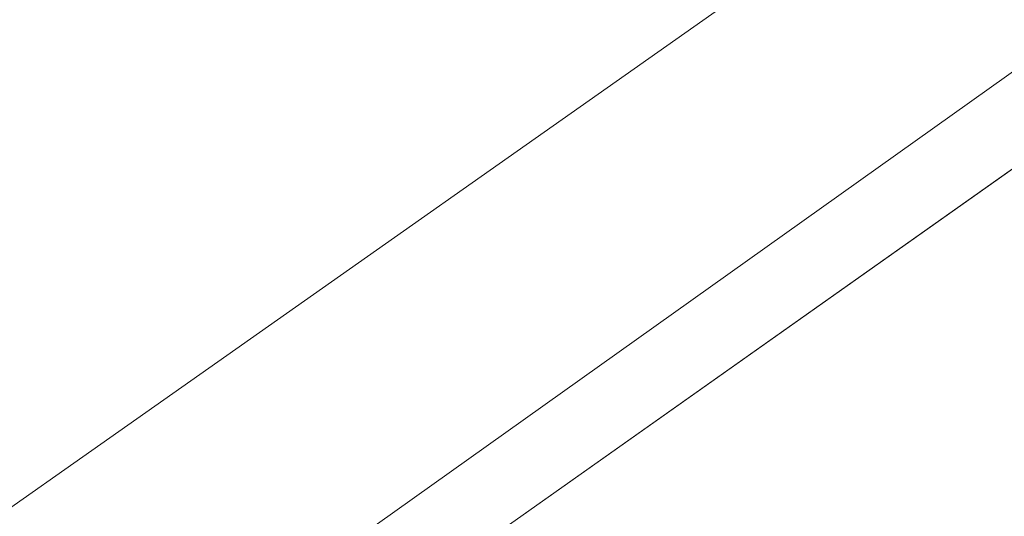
# Model space of a CAD drawing. Header units: metres. Extents: x 148425 to 149111, y 486065 to 486671.
# Tile 59 of 81: x 148771 to 148824, y 486463 to 486490. Entities that reach past the tile are written whole.
import ezdxf

# ---------------------------------------------------------------- set-up
doc = ezdxf.new("R2010")
doc.units = ezdxf.units.M
doc.header["$MEASUREMENT"] = 0
doc.layers.add('TOP-L-topo objecten vlak', color=7, linetype='Continuous', lineweight=0)
doc.layers.add('WVB-alg-onderhoek', color=7, linetype='Continuous', lineweight=30)

msp = doc.modelspace()

# ---------------------------------------------------------------- linework, layer by layer
at = {"layer": 'TOP-L-topo objecten vlak', "color": 7, "linetype": 'Continuous', "lineweight": 0}
for p, q in [((148872.206, 486521.489), (148549.212, 486291.372)), ((148848.613, 486499.344), (148774.254, 486446.762))]:
    msp.add_line(p, q, dxfattribs=at)
at = {"layer": 'TOP-L-topo objecten vlak', "color": 7, "linetype": 'Continuous', "lineweight": 0, "flags": 128}
for points in [[(148895.303, 486551.797), (148691.715, 486408.452), (148606.833, 486347.079), (148572.297, 486322.53), (148559.398, 486312.752), (148556.486, 486314.416), (148554.142, 486315.531)], [(148541.16, 486278.34), (148550.883, 486289.749), (148610.458, 486331.053), (148615.874, 486333.25), (148640.759, 486352.144), (148668.716, 486372.503), (148681.452, 486382.17), (148692.284, 486388.321), (148715.996, 486406.483), (148745.418, 486428.014), (148774.254, 486446.762), (148848.613, 486499.344), (148853.882, 486502.712), (148869.983, 486515.309), (148903.875, 486539.654)]]:
    msp.add_lwpolyline(points, dxfattribs=at)
at = {"layer": 'WVB-alg-onderhoek', "lineweight": 40, "ltscale": 500}
msp.add_3dface([(148601.941, 486074.385), (149104.348, 486429.086), (148938.821, 486663.542), (148436.414, 486308.842)], dxfattribs=at)

doc.saveas('drawing.dxf')
